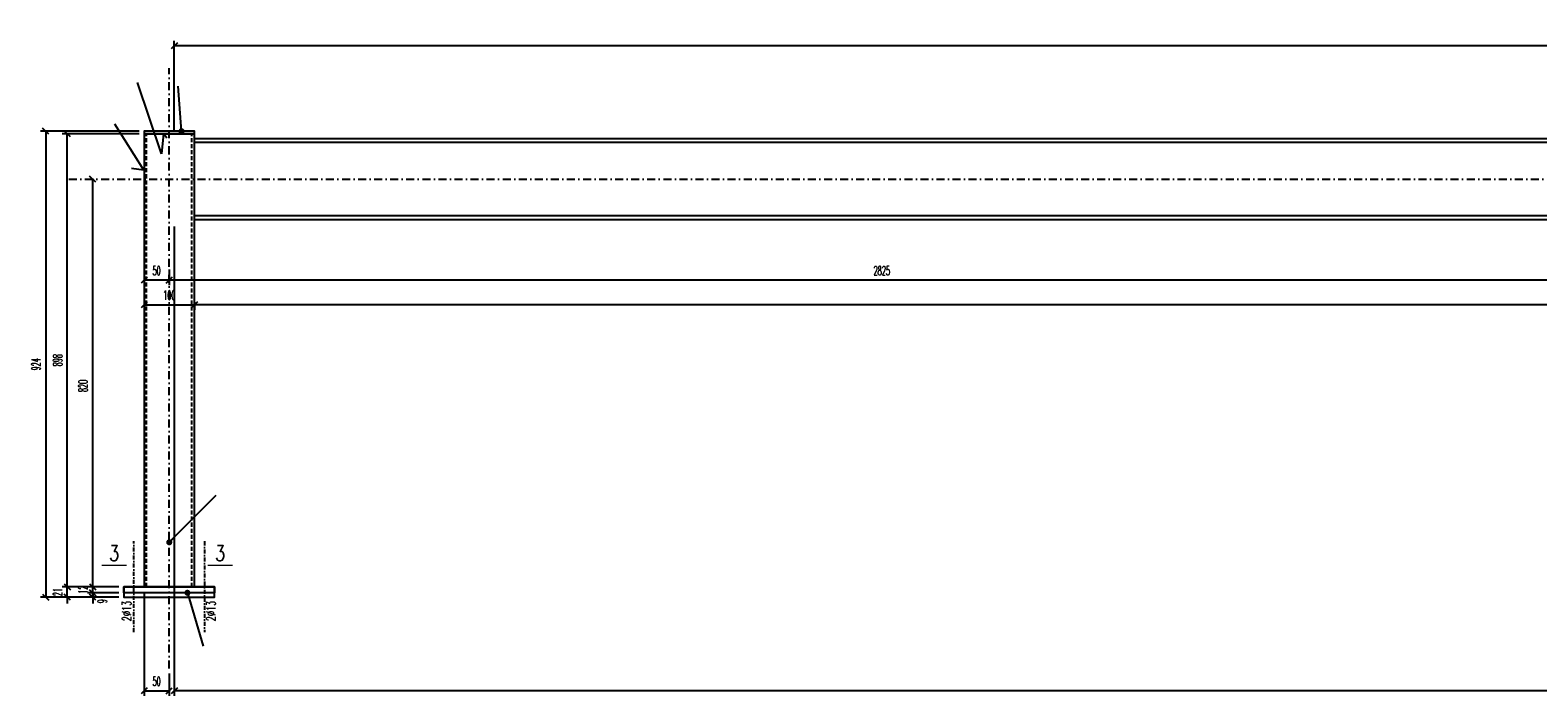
# Model space of a CAD drawing. Header units: millimetres. Extents: x -228255 to 14536, y -140109 to 119945.
# Tile 8 of 123: x -202346 to -199358, y 59036 to 60355. Entities that reach past the tile are written whole.
import ezdxf
from ezdxf.enums import TextEntityAlignment as Align

# ---------------------------------------------------------------- set-up
doc = ezdxf.new("R2010")
doc.units = ezdxf.units.MM
doc.header["$LTSCALE"] = 2.5
for name, pattern in [('DASHDOT', [25.4, 12.7, -6.35, 0, -6.35]), ('DASHDOT2', [12.7, 6.35, -3.175, 0, -3.175]), ('DASHED2', [9.525, 6.35, -3.175])]:
    doc.linetypes.add(name, pattern=pattern)
for name, color, linetype in [('Gruba', 6, 'Continuous'), ('Opisy_stal', 7, 'Continuous'), ('Osie', 134, 'DASHDOT'), ('Osie_laczniki', 157, 'DASHDOT2'), ('stal', 4, 'Continuous'), ('Stal_nw', 181, 'DASHED2'), ('Tekst', 31, 'Continuous'), ('Wymiary', 86, 'Continuous')]:
    doc.layers.add(name, color=color, linetype=linetype)
doc.styles.get("Standard").update_dxf_attribs({"font": 'romans.shx', "width": 0.65})
doc.styles.add('style1', font='romand.shx', dxfattribs={"width": 0.8})
doc.styles.add('style3', font='romans.shx', dxfattribs={"width": 0.5})
doc.dimstyles.new('Skala_10', dxfattribs={"dimtxt": 18, "dimasz": 12, "dimexe": 10, "dimexo": 10, "dimgap": 10, "dimtad": 1, "dimdec": 0, "dimdsep": 46, "dimtxsty": 'style3', "dimblk": 'OBLIQUE', "dimcen": 0, "dimdle": 1, "dimclrd": 256, "dimclre": 256, "dimclrt": 31, "dimadec": 1, "dimazin": 0, "dimtfac": 1, "dimtdec": 0, "dimtix": 1, "dimtmove": 2, "dimatfit": 0, "dimldrblk": 'DOT', "dimfxl": 1, "dimtolj": 1, "dimtzin": 0, "dimlwd": -1, "dimlwe": -1, "dimarcsym": 0})
doc.dimstyles.new('Skala_10$7', dxfattribs={"dimscale": 0, "dimtxt": 18, "dimasz": 12, "dimexe": 10, "dimexo": 15, "dimgap": 5, "dimtad": 1, "dimdec": 0, "dimrnd": 0.5, "dimzin": 9, "dimdsep": 46, "dimtxsty": 'Standard', "dimblk1": 'OBLIQUE', "dimblk2": 'OBLIQUE', "dimsah": 1, "dimcen": 10, "dimdle": 10, "dimclrt": 31, "dimadec": 0, "dimazin": 0, "dimtfac": 1, "dimtdec": 0, "dimtmove": 2, "dimatfit": 3, "dimldrblk": 'DOT', "dimfxl": 1, "dimtolj": 1, "dimtzin": 9, "dimarcsym": 0})

# ---------------------------------------------------------------- blocks, each defined once
blk = doc.blocks.new('_Oblique')
at = {"color": 0, "linetype": 'ByBlock', "lineweight": -2}
blk.add_line((-0.5, -0.5), (0.5, 0.5), dxfattribs=at)
blk = doc.blocks.new('*D960')
at = {"layer": 'Defpoints', "color": 0, "ltscale": 0.5, "transparency": 16777216}
for p in [(-199245.6, 59930.1), (-202070.6, 59890.8), (-202070.6, 59859.6)]:
    blk.add_point(p, dxfattribs=at)
at = {"layer": 'Wymiary', "ltscale": 0.5, "transparency": 16777216}
for p, q in [((-199245.6, 59920.1), (-199245.6, 59849.6)), ((-202070.6, 59880.8), (-202070.6, 59849.6)), ((-199244.6, 59859.6), (-202071.6, 59859.6))]:
    blk.add_line(p, q, dxfattribs=at)
at = {"layer": 'Wymiary', "ltscale": 0.5, "transparency": 16777216, "xscale": 12, "yscale": 12, "zscale": 12, "rotation": 180}
blk.add_blockref('_Oblique', (-202070.6, 59859.6), dxfattribs=at)
at = {"layer": 'Wymiary', "ltscale": 0.5, "transparency": 16777216, "xscale": 12, "yscale": 12, "zscale": 12}
blk.add_blockref('_Oblique', (-199245.6, 59859.6), dxfattribs=at)
at = {"layer": 'Wymiary', "color": 31, "ltscale": 0.5, "transparency": 16777216, "insert": (-200658.1, 59878.6), "char_height": 18, "attachment_point": 5, "style": 'style3'}
blk.add_mtext('\\A1;2825', dxfattribs=at)
blk = doc.blocks.new('_Dot')
at = {"color": 0, "linetype": 'ByBlock', "lineweight": -2}
blk.add_line((-0.5, 0), (-1, 0), dxfattribs=at)
at = {"color": 0, "linetype": 'ByBlock', "const_width": 0.5}
blk.add_lwpolyline([(-0.25, 0, 1), (0.25, 0, 1)], format="xyb", close=True, dxfattribs=at)
blk = doc.blocks.new('*D645')
at = {"layer": 'Defpoints', "color": 0, "ltscale": 0.5, "transparency": 16777216}
for p in [(-202020.6, 59826.3), (-202020.6, 59811), (-196446.6, 59826.3)]:
    blk.add_point(p, dxfattribs=at)
at = {"layer": 'Wymiary', "ltscale": 0.5, "transparency": 16777216}
for p, q in [((-196445.6, 59811), (-202021.6, 59811)), ((-202020.6, 59816.3), (-202020.6, 59801)), ((-196446.6, 59816.3), (-196446.6, 59801))]:
    blk.add_line(p, q, dxfattribs=at)
at = {"layer": 'Wymiary', "ltscale": 0.5, "transparency": 16777216, "xscale": 12, "yscale": 12, "zscale": 12, "rotation": 180}
blk.add_blockref('_Oblique', (-202020.6, 59811), dxfattribs=at)
at = {"layer": 'Wymiary', "ltscale": 0.5, "transparency": 16777216, "xscale": 12, "yscale": 12, "zscale": 12}
blk.add_blockref('_Oblique', (-196446.6, 59811), dxfattribs=at)
at = {"layer": 'Wymiary', "color": 31, "ltscale": 0.5, "transparency": 16777216, "insert": (-198067.6, 59830), "char_height": 18, "attachment_point": 5, "style": 'style3'}
blk.add_mtext('\\A1;5574', dxfattribs=at)
blk = doc.blocks.new('*D647')
at = {"layer": 'Defpoints', "color": 0, "ltscale": 0.5, "transparency": 16777216}
for p in [(-202060.6, 59976.1), (-196396.6, 59090), (-202060.6, 59045.7)]:
    blk.add_point(p, dxfattribs=at)
at = {"layer": 'Wymiary', "ltscale": 0.5, "transparency": 16777216}
for p, q in [((-202060.6, 59966.1), (-202060.6, 59035.7)), ((-196396.6, 59080), (-196396.6, 59035.7)), ((-196395.6, 59045.7), (-202061.6, 59045.7))]:
    blk.add_line(p, q, dxfattribs=at)
at = {"layer": 'Wymiary', "ltscale": 0.5, "transparency": 16777216, "xscale": 12, "yscale": 12, "zscale": 12, "rotation": 180}
blk.add_blockref('_Oblique', (-202060.6, 59045.7), dxfattribs=at)
at = {"layer": 'Wymiary', "ltscale": 0.5, "transparency": 16777216, "xscale": 12, "yscale": 12, "zscale": 12}
blk.add_blockref('_Oblique', (-196396.6, 59045.7), dxfattribs=at)
at = {"layer": 'Wymiary', "color": 31, "ltscale": 0.5, "transparency": 16777216, "insert": (-199228.6, 59064.7), "char_height": 18, "attachment_point": 5, "style": 'style3'}
blk.add_mtext('\\A1;5664', dxfattribs=at)
blk = doc.blocks.new('*D648')
at = {"layer": 'Defpoints', "color": 0, "ltscale": 0.5, "transparency": 16777216}
for p in [(-202060.6, 60324.6), (-202060.6, 60145.1), (-196346.6, 60155.1)]:
    blk.add_point(p, dxfattribs=at)
at = {"layer": 'Wymiary', "ltscale": 0.5, "transparency": 16777216}
for p, q in [((-196345.6, 60324.6), (-202061.6, 60324.6)), ((-202060.6, 60155.1), (-202060.6, 60334.6)), ((-196346.6, 60165.1), (-196346.6, 60334.6))]:
    blk.add_line(p, q, dxfattribs=at)
at = {"layer": 'Wymiary', "ltscale": 0.5, "transparency": 16777216, "xscale": 12, "yscale": 12, "zscale": 12, "rotation": 180}
blk.add_blockref('_Oblique', (-202060.6, 60324.6), dxfattribs=at)
at = {"layer": 'Wymiary', "ltscale": 0.5, "transparency": 16777216, "xscale": 12, "yscale": 12, "zscale": 12}
blk.add_blockref('_Oblique', (-196346.6, 60324.6), dxfattribs=at)
at = {"layer": 'Wymiary', "color": 31, "ltscale": 0.5, "transparency": 16777216, "insert": (-198016.3, 60343.6), "char_height": 18, "attachment_point": 5, "style": 'style3'}
blk.add_mtext('\\A1;5714', dxfattribs=at)
blk = doc.blocks.new('*D978')
at = {"layer": 'Defpoints', "color": 0, "ltscale": 0.5, "transparency": 16777216}
for p in [(-202120.6, 59826.3), (-202020.6, 59826.3), (-202020.6, 59811)]:
    blk.add_point(p, dxfattribs=at)
at = {"layer": 'Wymiary', "ltscale": 0.5, "transparency": 16777216}
for p, q in [((-202121.6, 59811), (-202019.6, 59811)), ((-202120.6, 59816.3), (-202120.6, 59801)), ((-202020.6, 59816.3), (-202020.6, 59801))]:
    blk.add_line(p, q, dxfattribs=at)
at = {"layer": 'Wymiary', "ltscale": 0.5, "transparency": 16777216, "xscale": 12, "yscale": 12, "zscale": 12, "rotation": 180}
blk.add_blockref('_Oblique', (-202120.6, 59811), dxfattribs=at)
at = {"layer": 'Wymiary', "ltscale": 0.5, "transparency": 16777216, "xscale": 12, "yscale": 12, "zscale": 12}
blk.add_blockref('_Oblique', (-202020.6, 59811), dxfattribs=at)
at = {"layer": 'Wymiary', "color": 31, "ltscale": 0.5, "transparency": 16777216, "insert": (-202070.6, 59830), "char_height": 18, "attachment_point": 5, "style": 'style3'}
blk.add_mtext('\\A1;100', dxfattribs=at)
blk = doc.blocks.new('*D976')
at = {"layer": 'Defpoints', "color": 0, "ltscale": 0.5, "transparency": 16777216}
for p in [(-202120.6, 59890.8), (-202070.6, 59890.8), (-202120.6, 59859.6)]:
    blk.add_point(p, dxfattribs=at)
at = {"layer": 'Wymiary', "ltscale": 0.5, "transparency": 16777216}
for p, q in [((-202120.6, 59880.8), (-202120.6, 59849.6)), ((-202070.6, 59880.8), (-202070.6, 59849.6)), ((-202069.6, 59859.6), (-202121.6, 59859.6))]:
    blk.add_line(p, q, dxfattribs=at)
at = {"layer": 'Wymiary', "ltscale": 0.5, "transparency": 16777216, "xscale": 12, "yscale": 12, "zscale": 12, "rotation": 180}
blk.add_blockref('_Oblique', (-202120.6, 59859.6), dxfattribs=at)
at = {"layer": 'Wymiary', "ltscale": 0.5, "transparency": 16777216, "xscale": 12, "yscale": 12, "zscale": 12}
blk.add_blockref('_Oblique', (-202070.6, 59859.6), dxfattribs=at)
at = {"layer": 'Wymiary', "color": 31, "ltscale": 0.5, "transparency": 16777216, "insert": (-202095.6, 59878.6), "char_height": 18, "attachment_point": 5, "style": 'style3'}
blk.add_mtext('\\A1;50', dxfattribs=at)
blk = doc.blocks.new('*D977')
at = {"layer": 'Defpoints', "color": 0, "ltscale": 0.5, "transparency": 16777216}
for p in [(-202120.6, 59252), (-202070.6, 59090), (-202070.6, 59045.7)]:
    blk.add_point(p, dxfattribs=at)
at = {"layer": 'Wymiary', "ltscale": 0.5, "transparency": 16777216}
for p, q in [((-202120.6, 59242), (-202120.6, 59035.7)), ((-202070.6, 59080), (-202070.6, 59035.7)), ((-202121.6, 59045.7), (-202069.6, 59045.7))]:
    blk.add_line(p, q, dxfattribs=at)
at = {"layer": 'Wymiary', "ltscale": 0.5, "transparency": 16777216, "xscale": 12, "yscale": 12, "zscale": 12, "rotation": 180}
blk.add_blockref('_Oblique', (-202120.6, 59045.7), dxfattribs=at)
at = {"layer": 'Wymiary', "ltscale": 0.5, "transparency": 16777216, "xscale": 12, "yscale": 12, "zscale": 12}
blk.add_blockref('_Oblique', (-202070.6, 59045.7), dxfattribs=at)
at = {"layer": 'Wymiary', "color": 31, "ltscale": 0.5, "transparency": 16777216, "insert": (-202095.6, 59064.7), "char_height": 18, "attachment_point": 5, "style": 'style3'}
blk.add_mtext('\\A1;50', dxfattribs=at)
blk = doc.blocks.new('*D970')
at = {"layer": 'Defpoints', "color": 0, "ltscale": 0.5, "transparency": 16777216}
for p in [(-202222.4, 59240), (-202160.6, 59240), (-202160.6, 59231.1)]:
    blk.add_point(p, dxfattribs=at)
at = {"layer": 'Wymiary', "ltscale": 0.5, "transparency": 16777216}
for p, q in [((-202170.6, 59240), (-202232.4, 59240)), ((-202222.4, 59240), (-202222.4, 59252)), ((-202222.4, 59231.1), (-202222.4, 59240)), ((-202170.6, 59231.1), (-202232.4, 59231.1)), ((-202222.4, 59231.1), (-202222.4, 59219.1))]:
    blk.add_line(p, q, dxfattribs=at)
at = {"layer": 'Wymiary', "ltscale": 0.5, "transparency": 16777216, "xscale": 12, "yscale": 12, "zscale": 12}
for p, rotation in [((-202222.4, 59240), 270), ((-202222.4, 59231.1), 90)]:
    blk.add_blockref('_Oblique', p, dxfattribs=dict(at, rotation=rotation))
at = {"layer": 'Wymiary', "color": 31, "ltscale": 0.5, "transparency": 16777216, "insert": (-202203.4, 59223.3), "char_height": 18, "attachment_point": 5, "rotation": 90, "style": 'style3'}
blk.add_mtext('\\A1;9', dxfattribs=at)
blk = doc.blocks.new('*D971')
at = {"layer": 'Defpoints', "color": 0, "ltscale": 0.5, "transparency": 16777216}
for p in [(-202222.4, 60060.1), (-202222.4, 60060.1), (-202160.6, 59240)]:
    blk.add_point(p, dxfattribs=at)
at = {"layer": 'Wymiary', "ltscale": 0.5, "transparency": 16777216}
for p, q in [((-202222.4, 59239), (-202222.4, 60061.1)), ((-202170.6, 59240), (-202232.4, 59240))]:
    blk.add_line(p, q, dxfattribs=at)
at = {"layer": 'Wymiary', "ltscale": 0.5, "transparency": 16777216, "xscale": 12, "yscale": 12, "zscale": 12}
for p, rotation in [((-202222.4, 60060.1), 90), ((-202222.4, 59240), 270)]:
    blk.add_blockref('_Oblique', p, dxfattribs=dict(at, rotation=rotation))
at = {"layer": 'Wymiary', "color": 31, "ltscale": 0.5, "transparency": 16777216, "insert": (-202241.4, 59650.1), "char_height": 18, "attachment_point": 5, "rotation": 90, "style": 'style3'}
blk.add_mtext('\\A1;820', dxfattribs=at)
blk = doc.blocks.new('*D972')
at = {"layer": 'Defpoints', "color": 0, "ltscale": 0.5, "transparency": 16777216}
for p in [(-202272.7, 59252), (-202160.6, 59252), (-202160.6, 59231.1)]:
    blk.add_point(p, dxfattribs=at)
at = {"layer": 'Wymiary', "ltscale": 0.5, "transparency": 16777216}
for p, q in [((-202170.6, 59252), (-202282.7, 59252)), ((-202272.7, 59252), (-202272.7, 59264)), ((-202272.7, 59231.1), (-202272.7, 59252)), ((-202170.6, 59231.1), (-202282.7, 59231.1)), ((-202272.7, 59231.1), (-202272.7, 59219.1))]:
    blk.add_line(p, q, dxfattribs=at)
at = {"layer": 'Wymiary', "ltscale": 0.5, "transparency": 16777216, "xscale": 12, "yscale": 12, "zscale": 12}
for p, rotation in [((-202272.7, 59252), 270), ((-202272.7, 59231.1), 90)]:
    blk.add_blockref('_Oblique', p, dxfattribs=dict(at, rotation=rotation))
at = {"layer": 'Wymiary', "color": 31, "ltscale": 0.5, "transparency": 16777216, "insert": (-202291.7, 59241.6), "char_height": 18, "attachment_point": 5, "rotation": 90, "style": 'style3'}
blk.add_mtext('\\A1;21', dxfattribs=at)
blk = doc.blocks.new('*D973')
at = {"layer": 'Defpoints', "color": 0, "ltscale": 0.5, "transparency": 16777216}
for p in [(-202272.7, 60150.1), (-202120.6, 60150.1), (-202160.6, 59252)]:
    blk.add_point(p, dxfattribs=at)
at = {"layer": 'Wymiary', "ltscale": 0.5, "transparency": 16777216}
for p, q in [((-202130.6, 60150.1), (-202282.7, 60150.1)), ((-202272.7, 59251), (-202272.7, 60151.1)), ((-202170.6, 59252), (-202282.7, 59252))]:
    blk.add_line(p, q, dxfattribs=at)
at = {"layer": 'Wymiary', "ltscale": 0.5, "transparency": 16777216, "xscale": 12, "yscale": 12, "zscale": 12}
for p, rotation in [((-202272.7, 60150.1), 90), ((-202272.7, 59252), 270)]:
    blk.add_blockref('_Oblique', p, dxfattribs=dict(at, rotation=rotation))
at = {"layer": 'Wymiary', "color": 31, "ltscale": 0.5, "transparency": 16777216, "insert": (-202291.7, 59701.1), "char_height": 18, "attachment_point": 5, "rotation": 90, "style": 'style3'}
blk.add_mtext('\\A1;898', dxfattribs=at)
blk = doc.blocks.new('*D974')
at = {"layer": 'Defpoints', "color": 0, "ltscale": 0.5, "transparency": 16777216}
for p in [(-202120.6, 60155.1), (-202315.6, 59231.1), (-202160.6, 59231.1)]:
    blk.add_point(p, dxfattribs=at)
at = {"layer": 'Wymiary', "ltscale": 0.5, "transparency": 16777216}
for p, q in [((-202130.6, 60155.1), (-202325.6, 60155.1)), ((-202315.6, 60156.1), (-202315.6, 59230.1)), ((-202170.6, 59231.1), (-202325.6, 59231.1))]:
    blk.add_line(p, q, dxfattribs=at)
at = {"layer": 'Wymiary', "ltscale": 0.5, "transparency": 16777216, "xscale": 12, "yscale": 12, "zscale": 12}
for p, rotation in [((-202315.6, 60155.1), 90), ((-202315.6, 59231.1), 270)]:
    blk.add_blockref('_Oblique', p, dxfattribs=dict(at, rotation=rotation))
at = {"layer": 'Wymiary', "color": 31, "ltscale": 0.5, "transparency": 16777216, "insert": (-202334.6, 59693.1), "char_height": 18, "attachment_point": 5, "rotation": 90, "style": 'style3'}
blk.add_mtext('\\A1;924', dxfattribs=at)
blk = doc.blocks.new('*D975')
at = {"layer": 'Defpoints', "color": 0, "ltscale": 0.5, "transparency": 16777216}
for p in [(-202222.4, 59252), (-202160.6, 59252), (-202160.6, 59240)]:
    blk.add_point(p, dxfattribs=at)
at = {"layer": 'Wymiary', "ltscale": 0.5, "transparency": 16777216}
for p, q in [((-202170.6, 59252), (-202232.4, 59252)), ((-202170.6, 59240), (-202232.4, 59240)), ((-202222.4, 59252), (-202222.4, 59264)), ((-202222.4, 59240), (-202222.4, 59252)), ((-202222.4, 59240), (-202222.4, 59228))]:
    blk.add_line(p, q, dxfattribs=at)
at = {"layer": 'Wymiary', "ltscale": 0.5, "transparency": 16777216, "xscale": 12, "yscale": 12, "zscale": 12}
for p, rotation in [((-202222.4, 59252), 270), ((-202222.4, 59240), 90)]:
    blk.add_blockref('_Oblique', p, dxfattribs=dict(at, rotation=rotation))
at = {"layer": 'Wymiary', "color": 31, "ltscale": 0.5, "transparency": 16777216, "insert": (-202241.4, 59246), "char_height": 18, "attachment_point": 5, "rotation": 90, "style": 'style3'}
blk.add_mtext('\\A1;12', dxfattribs=at)

msp = doc.modelspace()

# ---------------------------------------------------------------- linework, layer by layer
at = {"layer": 'Gruba', "const_width": 3}
for points in [[(-202154.74, 59294.46), (-202204.74, 59294.46)], [(-201944.76, 59294.46), (-201994.76, 59294.46)]]:
    msp.add_lwpolyline(points, dxfattribs=at)
at = {"layer": 'Opisy_stal', "ltscale": 0.5}
for p, q in [((-202085.89, 60110), (-202133.36, 60251.46)), ((-202121.14, 60078.14), (-202178.53, 60168.98)), ((-202082.28, 60150.51), (-202085.89, 60110)), ((-202075.7, 60141.03), (-202082.28, 60150.51)), ((-202121.14, 60078.14), (-202145.47, 60081.08))]:
    msp.add_line(p, q, dxfattribs=at)
at = {"layer": 'Osie', "ltscale": 0.5}
for p, q in [((-202070.61, 59090.05), (-202070.61, 60280.06)), ((-202269.61, 60060.06), (-196196.61, 60060.06))]:
    msp.add_line(p, q, dxfattribs=at)
at = {"layer": 'Osie_laczniki', "ltscale": 0.5}
for p, q in [((-202140.61, 59162.05), (-202140.61, 59342.05)), ((-202000.61, 59342.05), (-202000.61, 59162.05))]:
    msp.add_line(p, q, dxfattribs=at)
at = {"layer": 'stal', "ltscale": 0.5}
for p, q in [((-199245.61, 60132.66), (-202020.61, 60132.66)), ((-199245.61, 59987.46), (-202020.61, 59987.46))]:
    msp.add_line(p, q, dxfattribs=at)
for points in [[(-202120.61, 60150.06), (-202020.61, 60150.06), (-202020.61, 60155.06), (-202120.61, 60155.06)], [(-201980.61, 59240.05), (-202160.61, 59240.05), (-202160.61, 59252.05), (-201980.61, 59252.05)], [(-201980.61, 59252.05), (-202160.61, 59252.05), (-202160.61, 59231.08), (-201980.61, 59231.08)]]:
    msp.add_lwpolyline(points, close=True, dxfattribs=at)
for points in [[(-202020.61, 59252.05), (-202020.61, 60150.06), (-202120.61, 60150.06), (-202120.61, 59252.05)], [(-199245.61, 60140.06), (-202020.61, 60140.06)], [(-202020.61, 59980.06), (-199245.61, 59980.06)]]:
    msp.add_lwpolyline(points, dxfattribs=at)
at = {"layer": 'Stal_nw', "ltscale": 0.5}
for p, q in [((-202115.61, 59252.05), (-202115.61, 60150.06)), ((-202025.61, 59252.05), (-202025.61, 60150.06))]:
    msp.add_line(p, q, dxfattribs=at)

# ---------------------------------------------------------------- texts
at = {"layer": 'Gruba', "style": 'style1', "width": 0.8}
for p in [(-202179.74, 59294.46), (-201969.76, 59294.46)]:
    msp.add_text('3', height=30, dxfattribs=at).set_placement(p, align=Align.BOTTOM_CENTER)
at = {"layer": 'Tekst', "ltscale": 0.5, "width": 0.65}
for p in [(-202145.88, 59183.81), (-201978.94, 59183.81)]:
    msp.add_text('2%%C13', height=18, rotation=90, dxfattribs=at).set_placement(p)

# ---------------------------------------------------------------- dimensions: what is measured, and where the dimension line sits
at = {"layer": 'Wymiary', "ltscale": 0.5}
for base, p1, p2, angle, picture, middle in [((-202060.61, 60324.64), (-196346.61, 60155.06), (-202060.61, 60145.06), 180, '*D648', (-198016.28, 60343.64)), ((-202020.61, 59811.01), (-196446.61, 59826.34), (-202020.61, 59826.34), 180, '*D645', (-198067.61, 59830.01)), ((-202222.41, 59240.05), (-202160.61, 59231.08), (-202160.61, 59240.05), 90, '*D970', (-202203.41, 59223.26))]:
    dim = msp.add_linear_dim(base=base, p1=p1, p2=p2, angle=angle, dimstyle='Skala_10', dxfattribs=at)
    dim.commit()
    dim.dimension.update_dxf_attribs({"geometry": picture, "text_midpoint": middle, "dimtype": 160})
for base, p1, p2, angle, picture, middle in [((-202315.56, 59231.08), (-202120.61, 60155.06), (-202160.61, 59231.08), 90, '*D974', (-202334.56, 59693.07)), ((-202272.7, 60150.06), (-202160.61, 59252.05), (-202120.61, 60150.06), 90, '*D973', (-202291.7, 59701.05)), ((-202222.41, 60060.06), (-202160.61, 59240.05), (-202222.41, 60060.06), 90, '*D971', (-202241.41, 59650.05)), ((-202060.61, 59045.72), (-196396.61, 59090.05), (-202060.61, 59976.06), 180, '*D647', (-199228.61, 59064.72)), ((-202070.61, 59859.61), (-199245.61, 59930.06), (-202070.61, 59890.8), 180, '*D960', (-200658.11, 59878.61)), ((-202120.61, 59859.61), (-202070.61, 59890.8), (-202120.61, 59890.8), 0, '*D976', (-202095.61, 59878.61)), ((-202020.61, 59811.01), (-202120.61, 59826.34), (-202020.61, 59826.34), 0, '*D978', (-202070.61, 59830.01)), ((-202272.7, 59252.05), (-202160.61, 59231.08), (-202160.61, 59252.05), 90, '*D972', (-202291.7, 59241.56)), ((-202222.41, 59252.05), (-202160.61, 59240.05), (-202160.61, 59252.05), 90, '*D975', (-202241.41, 59246.05)), ((-202070.61, 59045.72), (-202120.61, 59252.05), (-202070.61, 59090.05), 0, '*D977', (-202095.61, 59064.72))]:
    dim = msp.add_linear_dim(base=base, p1=p1, p2=p2, angle=angle, dimstyle='Skala_10', dxfattribs=at)
    dim.commit()
    dim.dimension.update_dxf_attribs({"geometry": picture, "text_midpoint": middle})

# ---------------------------------------------------------------- leaders
at = {"layer": 'Opisy_stal', "ltscale": 0.5}
for points in [[(-202046.27, 60155.06), (-202052.79, 60244.07)], [(-202070.61, 59340.12), (-201977.6, 59433.85)], [(-202034.65, 59240.05), (-202003.63, 59134.16)]]:
    msp.add_leader(points, dimstyle='Skala_10$7', override={"dimscale": 1, "dimtad": 0}, dxfattribs=at)

doc.saveas('drawing.dxf')
